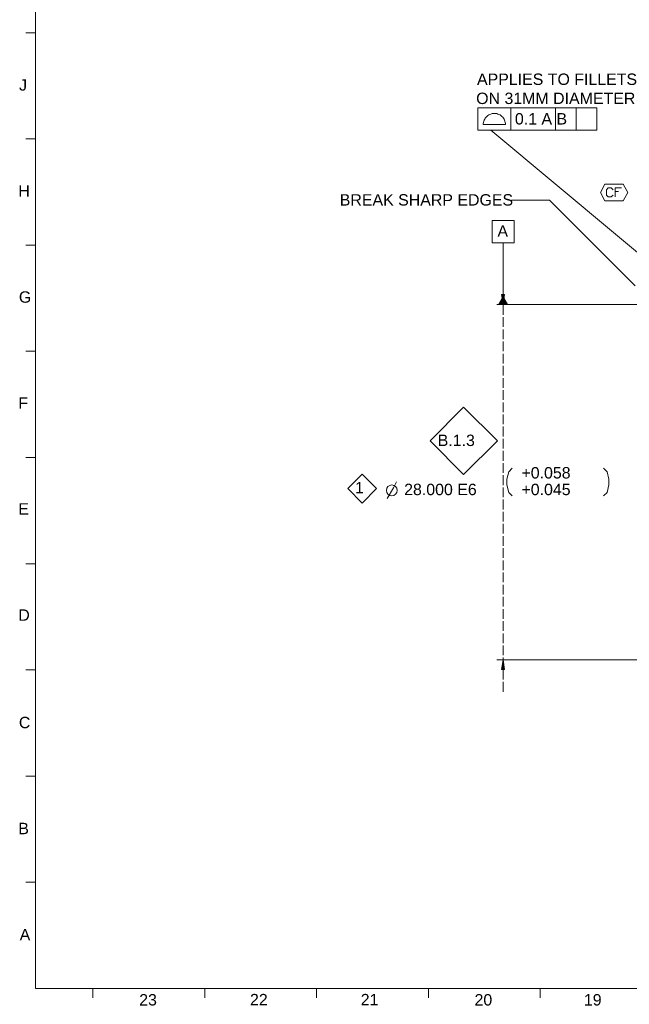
# Model space of a CAD drawing. Header units: millimetres. Extents: x 284 to 1085, y 7 to 266.
# Tile 6 of 21: x 504 to 552, y 8 to 85. Entities that reach past the tile are written whole.
import ezdxf

# ---------------------------------------------------------------- set-up
doc = ezdxf.new("R2010")
doc.units = ezdxf.units.MM
doc.linetypes.add('PDF_IMPORT', pattern=[1, 0.8, -0.2])
for name, color, linetype in [('PDF3_几何图形', 7, 'Continuous'), ('PDF3_实体填充', 7, 'Continuous'), ('PDF3_文字', 7, 'Continuous')]:
    doc.layers.add(name, color=color, linetype=linetype)
doc.styles.add('PDF F1', font='arial.ttf')

msp = doc.modelspace()

# ---------------------------------------------------------------- linework, layer by layer
at = {"layer": 'PDF3_几何图形', "lineweight": 13}
for points in [[(712.836, 8.838), (712.836, 142.781), (505.433, 142.781), (505.433, 8.838), (505.433, 73.805)], [(504.678, 84.173), (505.433, 84.173)], [(542.917, 78.245), (542.917, 76.478)], [(546.431, 78.245), (546.431, 76.478)], [(548.069, 78.245), (548.069, 76.478)], [(556.238, 64.062), (541.344, 76.478)], [(504.678, 75.809), (505.433, 75.809)], [(550.979, 71.369), (550.828, 71.24), (550.591, 71.24), (550.461, 71.369), (550.461, 71.779), (550.591, 71.93), (550.828, 71.93), (550.979, 71.779)], [(551.13, 71.24), (551.13, 71.93), (551.647, 71.93)], [(551.13, 71.649), (551.41, 71.649)], [(552.725, 64.213), (545.956, 70.981), (542.96, 70.981)], [(542.292, 62.747), (542.292, 67.619)], [(504.678, 67.425), (505.433, 67.425)], [(504.678, 59.061), (505.433, 59.061)], [(504.678, 50.676), (505.433, 50.676)], [(504.678, 42.313), (505.433, 42.313)], [(504.678, 33.95), (505.433, 33.95)], [(504.678, 25.565), (505.433, 25.565)], [(504.678, 17.201), (505.433, 17.201)], [(682.852, 8.838), (712.836, 8.838), (505.433, 8.838), (605.384, 8.838)], [(509.938, 8.838), (509.938, 8.083)], [(518.775, 8.838), (518.775, 8.083)], [(527.591, 8.838), (527.591, 8.083)], [(536.407, 8.838), (536.407, 8.083)], [(545.223, 8.838), (545.223, 8.083)]]:
    msp.add_lwpolyline(points, dxfattribs=at)
for points in [[(549.685, 76.478), (549.685, 78.245), (540.309, 78.245), (540.309, 76.478)], [(540.74, 76.93), (541.624, 76.93), (542.486, 76.93), (542.486, 77.017), (542.464, 77.103), (542.443, 77.189), (542.421, 77.275), (542.378, 77.361), (542.335, 77.426), (542.27, 77.512), (542.206, 77.577), (542.12, 77.642), (542.055, 77.685), (541.969, 77.728), (541.882, 77.749), (541.796, 77.792), (541.71, 77.792), (541.516, 77.792), (541.43, 77.792), (541.344, 77.749), (541.257, 77.728), (541.171, 77.685), (541.106, 77.642), (541.02, 77.577), (540.956, 77.512), (540.891, 77.426), (540.848, 77.361), (540.805, 77.275), (540.783, 77.189), (540.762, 77.103), (540.74, 77.017)], [(549.966, 71.585), (550.332, 72.231), (551.043, 72.231), (551.776, 72.231), (552.143, 71.585), (551.776, 70.916), (551.043, 70.916), (550.332, 70.916)], [(541.43, 67.619), (541.43, 69.364), (543.176, 69.364), (543.176, 67.619)], [(531.191, 49.383), (532.312, 48.241), (531.191, 47.098), (530.049, 48.241)]]:
    msp.add_lwpolyline(points, close=True, dxfattribs=at)
at = {"layer": 'PDF3_几何图形', "color": 12, "linetype": 'PDF_IMPORT', "lineweight": 13, "ltscale": 0.958333, "true_color": 0xb50000}
msp.add_lwpolyline([(542.292, 32.225), (542.292, 65.291)], dxfattribs=at)
at = {"layer": 'PDF3_几何图形', "color": 12, "lineweight": 13, "true_color": 0xb50000}
for points in [[(542.184, 63.545), (542.292, 62.747), (542.421, 63.545)], [(539.188, 54.642), (541.861, 51.991), (539.188, 49.34), (536.537, 51.991)], [(542.421, 33.971), (542.292, 34.747), (542.184, 33.971)]]:
    msp.add_lwpolyline(points, close=True, dxfattribs=at)
for points in [[(553.285, 62.747), (541.796, 62.747)], [(543.025, 49.836), (542.745, 49.555), (542.594, 48.973), (542.594, 48.521), (542.745, 47.939), (543.025, 47.659)], [(550.203, 47.659), (550.504, 47.939), (550.634, 48.521), (550.634, 48.973), (550.504, 49.555), (550.203, 49.836)], [(533.153, 47.443), (533.648, 48.305), (533.886, 48.758)], [(553.285, 34.747), (541.796, 34.747)]]:
    msp.add_lwpolyline(points, dxfattribs=at)
msp.add_circle((533.522, 48.094), 0.429, dxfattribs=at)
at = {"layer": 'PDF3_实体填充', "lineweight": 25, "transparency": 33554559}
msp.add_solid([(542.292, 63.437), (542.702, 62.747), (541.904, 62.747)], dxfattribs=at)
at = {"layer": 'PDF3_实体填充', "color": 12, "lineweight": 25, "true_color": 0xb50000, "transparency": 33554559}
for points in [[(542.184, 63.545), (542.421, 63.545), (542.292, 62.747)], [(542.292, 34.747), (542.421, 33.971), (542.184, 33.971)]]:
    msp.add_solid(points, dxfattribs=at)

# ---------------------------------------------------------------- texts
at = {"layer": 'PDF3_文字', "attachment_point": 4, "style": 'PDF F1'}
for s, insert, char_height in [('APPLIES TO FILLETS', (540.24, 80.497), 0.89843), ('J', (504.139, 80.045), 0.898), ('ON 31MM DIAMETER', (540.176, 78.991), 0.89843), ('0.1 A B', (543.23, 77.377), 0.8984), ('H', (504.075, 71.698), 0.898), ('BREAK SHARP EDGES', (529.419, 70.988), 0.89843), ('A', (541.853, 68.535), 0.898), ('G', (504.118, 63.329), 0.898), ('F', (504.075, 54.981), 0.898), ('1', (530.623, 48.312), 0.898), ('E', (504.075, 46.634), 0.898), ('D', (504.075, 38.265), 0.898), ('C', (504.118, 29.791), 0.898), ('B', (504.075, 21.443), 0.898), ('A', (504.183, 13.075), 0.898), ('23', (513.606, 7.932), 0.8984), ('22', (522.341, 7.954), 0.8984), ('21', (531.075, 7.954), 0.8984), ('20', (540.046, 7.932), 0.8984), ('19', (548.669, 7.932), 0.8984)]:
    msp.add_mtext(s, dxfattribs=dict(at, insert=insert, char_height=char_height))
at = {"layer": 'PDF3_文字', "color": 12, "true_color": 0xb50000, "char_height": 0.8984, "attachment_point": 4, "style": 'PDF F1'}
for s, insert in [('B.1.3', (537.142, 52.034)), ('+0.058', (543.747, 49.474)), ('28.000 E6', (534.496, 48.161)), ('+0.045', (543.747, 48.161))]:
    msp.add_mtext(s, dxfattribs=dict(at, insert=insert))

doc.saveas('drawing.dxf')
